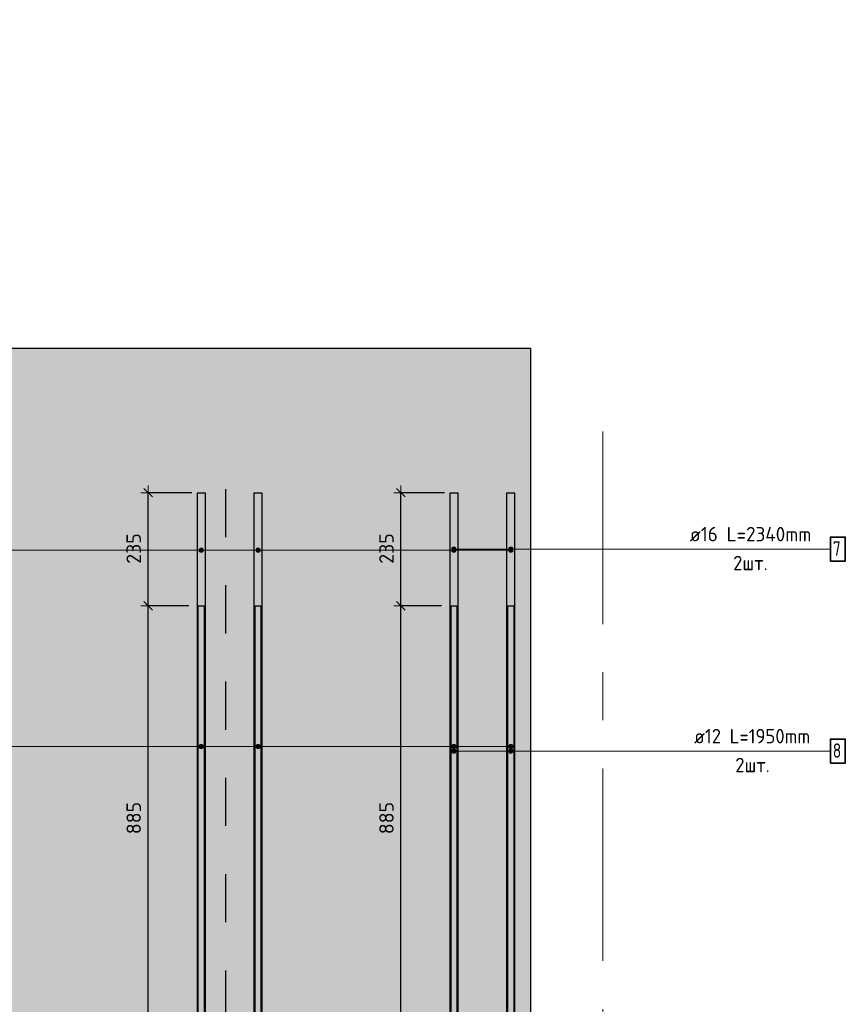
# Model space of a CAD drawing. Header units: metres. Extents: x -38 to 97, y -15 to 21.
# Tile 56 of 229: x 83.24 to 84.96, y -5.61 to -3.57. Entities that reach past the tile are written whole.
import ezdxf

# ---------------------------------------------------------------- set-up
doc = ezdxf.new("R2010")
doc.units = ezdxf.units.M
doc.header["$PDMODE"] = 65
for name, pattern in [('______11', [0.5, 0.4, -0.05, 0, -0.05]), ('______2', [0.0405, 0.03, -0.0105]), ('______5', [1.1, 0.8, -0.1, 0.1, -0.1])]:
    doc.linetypes.add(name, pattern=pattern)
for name, color, linetype, lineweight in [('XR$4$Арм.стержн.горизонт. 1', 180, 'Continuous', 35), ('XR$4$Арм.стержн.горизонт. 2', 202, 'Continuous', 35), ('XR$4$Осевая линия (1)', 7, '______5', 13), ('XR$4$Перекрытие (1)', 7, 'Continuous', 35), ('XR$4$Размерная линия (1)', 7, 'Continuous', 13), ('XR$4$Текст_ общее_1', 7, 'Continuous', 13), ('XR$6$Арм.стержн.горизонт. 1', 180, 'Continuous', 35), ('XR$6$Арм.стержн.горизонт. 2', 202, 'Continuous', 35), ('XR$6$ВК__отв в полу 1-2 эт', 220, 'Continuous', 25), ('XR$6$Перекрытие (1)', 7, 'Continuous', 35), ('XR$6$Размерная линия (1)', 7, 'Continuous', 13), ('XR$6$Текст_ общее_1', 7, 'Continuous', 13)]:
    doc.layers.add(name, color=color, linetype=linetype, lineweight=lineweight)
doc.styles.add('ISOCPEUR', font='txt')
doc.dimstyles.new('DIMSTYLE_24', dxfattribs={"dimtxt": 0.03, "dimasz": 0.03, "dimexe": 0, "dimexo": 0, "dimgap": 0.015, "dimtad": 2, "dimdec": 0, "dimlfac": 1000, "dimrnd": 5, "dimzin": 12, "dimdsep": 46, "dimtxsty": 'ISOCPEUR', "dimblk1": 'ALL_ML_STRICH', "dimblk2": 'ALL_ML_STRICH', "dimsah": 1, "dimcen": 0, "dimclrd": 7, "dimclre": 256, "dimclrt": 7, "dimadec": 0, "dimazin": 0, "dimtfac": 1, "dimtdec": 0, "dimtix": 1, "dimtmove": 2, "dimatfit": 3, "dimfxl": 0, "dimtzin": 0, "dimlwd": 0, "dimlwe": -3, "dimarcsym": 0})

# ---------------------------------------------------------------- blocks, each defined once
blk = doc.blocks.new('ALL_ML_STRICH')
at = {"color": 0, "linetype": 'ByBlock', "lineweight": -2}
for p, q in [((-1, 0), (0.5, 0)), ((-0.3, -0.3), (0.3, 0.3)), ((0, -0.5), (0, 0.5))]:
    blk.add_line(p, q, dxfattribs=at)
blk = doc.blocks.new('*D406')
at = {"layer": 'DEFPOINTS', "color": 7, "linetype": 'Continuous', "lineweight": 13, "transparency": 33554687}
for p in [(84.1406, -4.7849), (83.9397, -5.6699), (84.0364, -5.6699)]:
    blk.add_point(p, dxfattribs=at)
at = {"layer": 'XR$4$Размерная линия (1)', "color": 9, "linetype": 'Continuous', "lineweight": -2, "true_color": 0xc7c7c7, "transparency": 33554687}
for p, q in [((84.1206, -4.7849), (84.0364, -4.7849)), ((83.9597, -5.6699), (84.0364, -5.6699))]:
    blk.add_line(p, q, dxfattribs=at)
at = {"layer": 'XR$4$Размерная линия (1)', "color": 7, "linetype": 'Continuous', "lineweight": -2, "transparency": 33554687}
blk.add_line((84.0364, -5.6699), (84.0364, -4.7849), dxfattribs=at)
at = {"layer": 'XR$4$Размерная линия (1)', "color": 7, "linetype": 'Continuous', "lineweight": 13, "transparency": 33554687, "xscale": 0.03, "yscale": 0.03, "zscale": 0.03}
for p, rotation in [((84.0364, -4.7849), 90), ((84.0364, -5.6699), 270)]:
    blk.add_blockref('ALL_ML_STRICH', p, dxfattribs=dict(at, rotation=rotation))
at = {"layer": 'XR$4$Размерная линия (1)', "color": 7, "linetype": 'Continuous', "lineweight": 13, "transparency": 33554687, "insert": (84.0064, -5.2259), "char_height": 0.03, "width": 0.09, "attachment_point": 5, "rotation": 90, "style": 'ISOCPEUR'}
blk.add_mtext('\\A1;{885}', dxfattribs=at)
blk = doc.blocks.new('*D407')
at = {"layer": 'DEFPOINTS', "color": 7, "linetype": 'Continuous', "lineweight": 13, "transparency": 33554687}
for p in [(84.1471, -4.5499), (84.0364, -4.7849), (84.1406, -4.7849)]:
    blk.add_point(p, dxfattribs=at)
at = {"layer": 'XR$4$Размерная линия (1)', "color": 9, "linetype": 'Continuous', "lineweight": -2, "true_color": 0xc7c7c7, "transparency": 33554687}
for p, q in [((84.1271, -4.5499), (84.0364, -4.5499)), ((84.1206, -4.7849), (84.0364, -4.7849))]:
    blk.add_line(p, q, dxfattribs=at)
at = {"layer": 'XR$4$Размерная линия (1)', "color": 7, "linetype": 'Continuous', "lineweight": -2, "transparency": 33554687}
blk.add_line((84.0364, -4.7849), (84.0364, -4.5499), dxfattribs=at)
at = {"layer": 'XR$4$Размерная линия (1)', "color": 7, "linetype": 'Continuous', "lineweight": 13, "transparency": 33554687, "xscale": 0.03, "yscale": 0.03, "zscale": 0.03}
for p, rotation in [((84.0364, -4.5499), 90), ((84.0364, -4.7849), 270)]:
    blk.add_blockref('ALL_ML_STRICH', p, dxfattribs=dict(at, rotation=rotation))
at = {"layer": 'XR$4$Размерная линия (1)', "color": 7, "linetype": 'Continuous', "lineweight": 13, "transparency": 33554687, "insert": (84.0064, -4.6659), "char_height": 0.03, "width": 0.09, "attachment_point": 5, "rotation": 90, "style": 'ISOCPEUR'}
blk.add_mtext('\\A1;{235}', dxfattribs=at)
blk = doc.blocks.new('*D411')
at = {"layer": 'DEFPOINTS', "color": 7, "linetype": 'Continuous', "lineweight": 13, "transparency": 33554687}
for p in [(83.6156, -4.7849), (83.4147, -5.6699), (83.5114, -5.6699)]:
    blk.add_point(p, dxfattribs=at)
at = {"layer": 'XR$4$Размерная линия (1)', "color": 9, "linetype": 'Continuous', "lineweight": -2, "true_color": 0xc7c7c7, "transparency": 33554687}
for p, q in [((83.5956, -4.7849), (83.5114, -4.7849)), ((83.4347, -5.6699), (83.5114, -5.6699))]:
    blk.add_line(p, q, dxfattribs=at)
at = {"layer": 'XR$4$Размерная линия (1)', "color": 7, "linetype": 'Continuous', "lineweight": -2, "transparency": 33554687}
blk.add_line((83.5114, -5.6699), (83.5114, -4.7849), dxfattribs=at)
at = {"layer": 'XR$4$Размерная линия (1)', "color": 7, "linetype": 'Continuous', "lineweight": 13, "transparency": 33554687, "xscale": 0.03, "yscale": 0.03, "zscale": 0.03}
for p, rotation in [((83.5114, -4.7849), 90), ((83.5114, -5.6699), 270)]:
    blk.add_blockref('ALL_ML_STRICH', p, dxfattribs=dict(at, rotation=rotation))
at = {"layer": 'XR$4$Размерная линия (1)', "color": 7, "linetype": 'Continuous', "lineweight": 13, "transparency": 33554687, "insert": (83.4814, -5.2259), "char_height": 0.03, "width": 0.09, "attachment_point": 5, "rotation": 90, "style": 'ISOCPEUR'}
blk.add_mtext('\\A1;{885}', dxfattribs=at)
blk = doc.blocks.new('*D412')
at = {"layer": 'DEFPOINTS', "color": 7, "linetype": 'Continuous', "lineweight": 13, "transparency": 33554687}
for p in [(83.6221, -4.5499), (83.5114, -4.7849), (83.6156, -4.7849)]:
    blk.add_point(p, dxfattribs=at)
at = {"layer": 'XR$4$Размерная линия (1)', "color": 9, "linetype": 'Continuous', "lineweight": -2, "true_color": 0xc7c7c7, "transparency": 33554687}
for p, q in [((83.6021, -4.5499), (83.5114, -4.5499)), ((83.5956, -4.7849), (83.5114, -4.7849))]:
    blk.add_line(p, q, dxfattribs=at)
at = {"layer": 'XR$4$Размерная линия (1)', "color": 7, "linetype": 'Continuous', "lineweight": -2, "transparency": 33554687}
blk.add_line((83.5114, -4.7849), (83.5114, -4.5499), dxfattribs=at)
at = {"layer": 'XR$4$Размерная линия (1)', "color": 7, "linetype": 'Continuous', "lineweight": 13, "transparency": 33554687, "xscale": 0.03, "yscale": 0.03, "zscale": 0.03}
for p, rotation in [((83.5114, -4.5499), 90), ((83.5114, -4.7849), 270)]:
    blk.add_blockref('ALL_ML_STRICH', p, dxfattribs=dict(at, rotation=rotation))
at = {"layer": 'XR$4$Размерная линия (1)', "color": 7, "linetype": 'Continuous', "lineweight": 13, "transparency": 33554687, "insert": (83.4814, -4.6659), "char_height": 0.03, "width": 0.09, "attachment_point": 5, "rotation": 90, "style": 'ISOCPEUR'}
blk.add_mtext('\\A1;{235}', dxfattribs=at)
blk = doc.blocks.new('*D737')
at = {"layer": 'DEFPOINTS', "color": 7, "linetype": 'Continuous', "lineweight": 13, "transparency": 33554687}
for p in [(84.1406, -4.7849), (83.9397, -5.6699), (84.0364, -5.6699)]:
    blk.add_point(p, dxfattribs=at)
at = {"layer": 'XR$6$Размерная линия (1)', "color": 9, "linetype": 'Continuous', "lineweight": -2, "true_color": 0xc7c7c7, "transparency": 33554687}
for p, q in [((84.1206, -4.7849), (84.0364, -4.7849)), ((83.9597, -5.6699), (84.0364, -5.6699))]:
    blk.add_line(p, q, dxfattribs=at)
at = {"layer": 'XR$6$Размерная линия (1)', "color": 7, "linetype": 'Continuous', "lineweight": -2, "transparency": 33554687}
blk.add_line((84.0364, -5.6699), (84.0364, -4.7849), dxfattribs=at)
at = {"layer": 'XR$6$Размерная линия (1)', "color": 7, "linetype": 'Continuous', "lineweight": 13, "transparency": 33554687, "xscale": 0.03, "yscale": 0.03, "zscale": 0.03}
for p, rotation in [((84.0364, -4.7849), 90), ((84.0364, -5.6699), 270)]:
    blk.add_blockref('ALL_ML_STRICH', p, dxfattribs=dict(at, rotation=rotation))
at = {"layer": 'XR$6$Размерная линия (1)', "color": 7, "linetype": 'Continuous', "lineweight": 13, "transparency": 33554687, "insert": (84.0064, -5.2259), "char_height": 0.03, "width": 0.09, "attachment_point": 5, "rotation": 90, "style": 'ISOCPEUR'}
blk.add_mtext('\\A1;{885}', dxfattribs=at)
blk = doc.blocks.new('*D738')
at = {"layer": 'DEFPOINTS', "color": 7, "linetype": 'Continuous', "lineweight": 13, "transparency": 33554687}
for p in [(84.1471, -4.5499), (84.0364, -4.7849), (84.1406, -4.7849)]:
    blk.add_point(p, dxfattribs=at)
at = {"layer": 'XR$6$Размерная линия (1)', "color": 9, "linetype": 'Continuous', "lineweight": -2, "true_color": 0xc7c7c7, "transparency": 33554687}
for p, q in [((84.1271, -4.5499), (84.0364, -4.5499)), ((84.1206, -4.7849), (84.0364, -4.7849))]:
    blk.add_line(p, q, dxfattribs=at)
at = {"layer": 'XR$6$Размерная линия (1)', "color": 7, "linetype": 'Continuous', "lineweight": -2, "transparency": 33554687}
blk.add_line((84.0364, -4.7849), (84.0364, -4.5499), dxfattribs=at)
at = {"layer": 'XR$6$Размерная линия (1)', "color": 7, "linetype": 'Continuous', "lineweight": 13, "transparency": 33554687, "xscale": 0.03, "yscale": 0.03, "zscale": 0.03}
for p, rotation in [((84.0364, -4.5499), 90), ((84.0364, -4.7849), 270)]:
    blk.add_blockref('ALL_ML_STRICH', p, dxfattribs=dict(at, rotation=rotation))
at = {"layer": 'XR$6$Размерная линия (1)', "color": 7, "linetype": 'Continuous', "lineweight": 13, "transparency": 33554687, "insert": (84.0064, -4.6659), "char_height": 0.03, "width": 0.09, "attachment_point": 5, "rotation": 90, "style": 'ISOCPEUR'}
blk.add_mtext('\\A1;{235}', dxfattribs=at)
blk = doc.blocks.new('*D742')
at = {"layer": 'DEFPOINTS', "color": 7, "linetype": 'Continuous', "lineweight": 13, "transparency": 33554687}
for p in [(83.6156, -4.7849), (83.4147, -5.6699), (83.5114, -5.6699)]:
    blk.add_point(p, dxfattribs=at)
at = {"layer": 'XR$6$Размерная линия (1)', "color": 9, "linetype": 'Continuous', "lineweight": -2, "true_color": 0xc7c7c7, "transparency": 33554687}
for p, q in [((83.5956, -4.7849), (83.5114, -4.7849)), ((83.4347, -5.6699), (83.5114, -5.6699))]:
    blk.add_line(p, q, dxfattribs=at)
at = {"layer": 'XR$6$Размерная линия (1)', "color": 7, "linetype": 'Continuous', "lineweight": -2, "transparency": 33554687}
blk.add_line((83.5114, -5.6699), (83.5114, -4.7849), dxfattribs=at)
at = {"layer": 'XR$6$Размерная линия (1)', "color": 7, "linetype": 'Continuous', "lineweight": 13, "transparency": 33554687, "xscale": 0.03, "yscale": 0.03, "zscale": 0.03}
for p, rotation in [((83.5114, -4.7849), 90), ((83.5114, -5.6699), 270)]:
    blk.add_blockref('ALL_ML_STRICH', p, dxfattribs=dict(at, rotation=rotation))
at = {"layer": 'XR$6$Размерная линия (1)', "color": 7, "linetype": 'Continuous', "lineweight": 13, "transparency": 33554687, "insert": (83.4814, -5.2259), "char_height": 0.03, "width": 0.09, "attachment_point": 5, "rotation": 90, "style": 'ISOCPEUR'}
blk.add_mtext('\\A1;{885}', dxfattribs=at)
blk = doc.blocks.new('*D743')
at = {"layer": 'DEFPOINTS', "color": 7, "linetype": 'Continuous', "lineweight": 13, "transparency": 33554687}
for p in [(83.6221, -4.5499), (83.5114, -4.7849), (83.6156, -4.7849)]:
    blk.add_point(p, dxfattribs=at)
at = {"layer": 'XR$6$Размерная линия (1)', "color": 9, "linetype": 'Continuous', "lineweight": -2, "true_color": 0xc7c7c7, "transparency": 33554687}
for p, q in [((83.6021, -4.5499), (83.5114, -4.5499)), ((83.5956, -4.7849), (83.5114, -4.7849))]:
    blk.add_line(p, q, dxfattribs=at)
at = {"layer": 'XR$6$Размерная линия (1)', "color": 7, "linetype": 'Continuous', "lineweight": -2, "transparency": 33554687}
blk.add_line((83.5114, -4.7849), (83.5114, -4.5499), dxfattribs=at)
at = {"layer": 'XR$6$Размерная линия (1)', "color": 7, "linetype": 'Continuous', "lineweight": 13, "transparency": 33554687, "xscale": 0.03, "yscale": 0.03, "zscale": 0.03}
for p, rotation in [((83.5114, -4.5499), 90), ((83.5114, -4.7849), 270)]:
    blk.add_blockref('ALL_ML_STRICH', p, dxfattribs=dict(at, rotation=rotation))
at = {"layer": 'XR$6$Размерная линия (1)', "color": 7, "linetype": 'Continuous', "lineweight": 13, "transparency": 33554687, "insert": (83.4814, -4.6659), "char_height": 0.03, "width": 0.09, "attachment_point": 5, "rotation": 90, "style": 'ISOCPEUR'}
blk.add_mtext('\\A1;{235}', dxfattribs=at)
blk = doc.blocks.new('СЛОЖНЫЙ_ОБЪЕКТ_98')
at = {"linetype": 'Continuous', "lineweight": 25, "true_color": 0x000000, "transparency": 33554687}
for points in [[(83.6843, -4.4488), (83.6842, -4.448), (83.6839, -4.4473), (83.6836, -4.4466), (83.6832, -4.446), (83.6827, -4.4454), (83.6821, -4.4449), (83.6814, -4.4445), (83.6807, -4.4441), (83.68, -4.4439), (83.6793, -4.4437), (83.6785, -4.4437), (83.6652, -4.4437), (83.6644, -4.4437), (83.6636, -4.4439), (83.6629, -4.4441), (83.6622, -4.4445), (83.6616, -4.4449), (83.661, -4.4454), (83.6605, -4.446), (83.6601, -4.4466), (83.6597, -4.4473), (83.6595, -4.448), (83.6593, -4.4488), (83.6593, -4.4496), (83.6593, -4.5471), (83.6844, -4.5471), (83.6844, -4.4496)], [(83.6843, -6.9992), (83.6844, -6.9985), (83.6844, -6.901), (83.6593, -6.901), (83.6593, -6.9985), (83.6593, -6.9992), (83.6595, -7), (83.6597, -7.0007), (83.6601, -7.0014), (83.6605, -7.002), (83.661, -7.0026), (83.6616, -7.0031), (83.6622, -7.0035), (83.6629, -7.0039), (83.6636, -7.0041), (83.6644, -7.0043), (83.6652, -7.0043), (83.6785, -7.0043), (83.6793, -7.0043), (83.68, -7.0041), (83.6807, -7.0039), (83.6814, -7.0035), (83.6821, -7.0031), (83.6827, -7.0026), (83.6832, -7.002), (83.6836, -7.0014), (83.6839, -7.0007), (83.6842, -7)]]:
    blk.add_hatch(color=18, dxfattribs=at).paths.add_polyline_path(points)
at = {"color": 7, "linetype": '______2', "lineweight": 25, "transparency": 33554687}
blk.add_line((83.6718, -4.5424), (83.6718, -6.901), dxfattribs=at)
at = {"layer": 'XR$6$ВК__отв в полу 1-2 эт', "color": 7, "linetype": 'Continuous', "lineweight": 13, "transparency": 33554687}
for p, q in [((83.6718, -7.001), (83.6718, -7.131)), ((83.6718, -7.131), (83.8118, -7.131))]:
    blk.add_line(p, q, dxfattribs=at)
at = {"color": 7, "linetype": 'Continuous', "lineweight": 13, "transparency": 33554687, "insert": (83.758, -7.0509), "char_height": 0.06, "width": 0.065333, "attachment_point": 5, "style": 'ISOCPEUR'}
blk.add_mtext('\\A1;{\\fISOCPEUR|i0|b0;\\H0.060000;\\W1.000000;\\C7;д}\\P', dxfattribs=at)

msp = doc.modelspace()

# ---------------------------------------------------------------- hatches: boundary and pattern name
at = {"linetype": 'Continuous', "lineweight": 13, "true_color": 0xf1f1f1, "transparency": 33554687}
msp.add_hatch(color=7, dxfattribs=at).paths.add_polyline_path([(84.3056, -4.2499), (80.9556, -4.2499), (80.9556, -5.8499), (84.3056, -5.8499)])
at = {"layer": 'XR$4$Арм.стержн.горизонт. 1', "linetype": 'Continuous', "lineweight": 13, "transparency": 33554687}
for points in [[(83.6178, -4.6717), (83.6178, -4.6672), (83.6171, -4.6695)], [(83.6178, -4.6672), (83.6194, -4.6734), (83.6194, -4.6656)], [(83.6178, -4.6672), (83.6178, -4.6717), (83.6194, -4.6734)], [(83.6194, -4.6656), (83.6216, -4.674), (83.6216, -4.665)], [(83.6194, -4.6656), (83.6194, -4.6734), (83.6216, -4.674)], [(83.6216, -4.665), (83.6216, -4.674), (83.6239, -4.6734)], [(83.6216, -4.665), (83.6239, -4.6734), (83.6239, -4.6656)], [(83.6239, -4.6656), (83.6239, -4.6734), (83.6255, -4.6717)], [(83.6239, -4.6656), (83.6255, -4.6717), (83.6255, -4.6672)], [(83.6255, -4.6672), (83.6255, -4.6717), (83.6261, -4.6695)], [(83.7358, -4.6717), (83.7358, -4.6672), (83.7351, -4.6695)], [(83.7358, -4.6672), (83.7374, -4.6734), (83.7374, -4.6656)], [(83.7358, -4.6672), (83.7358, -4.6717), (83.7374, -4.6734)], [(83.7374, -4.6656), (83.7396, -4.674), (83.7396, -4.665)], [(83.7374, -4.6656), (83.7374, -4.6734), (83.7396, -4.674)], [(83.7396, -4.665), (83.7396, -4.674), (83.7419, -4.6734)], [(83.7396, -4.665), (83.7419, -4.6734), (83.7419, -4.6656)], [(83.7419, -4.6656), (83.7419, -4.6734), (83.7435, -4.6717)], [(83.7419, -4.6656), (83.7435, -4.6717), (83.7435, -4.6672)], [(83.7435, -4.6672), (83.7435, -4.6717), (83.7441, -4.6695)], [(84.1428, -4.6717), (84.1428, -4.6672), (84.1421, -4.6695)], [(84.1428, -4.6672), (84.1444, -4.6734), (84.1444, -4.6656)], [(84.1428, -4.6672), (84.1428, -4.6717), (84.1444, -4.6734)], [(84.1444, -4.6656), (84.1466, -4.674), (84.1466, -4.665)], [(84.1444, -4.6656), (84.1444, -4.6734), (84.1466, -4.674)], [(84.1466, -4.665), (84.1466, -4.674), (84.1489, -4.6734)], [(84.1466, -4.665), (84.1489, -4.6734), (84.1489, -4.6656)], [(84.1489, -4.6656), (84.1489, -4.6734), (84.1505, -4.6717)], [(84.1489, -4.6656), (84.1505, -4.6717), (84.1505, -4.6672)], [(84.1505, -4.6672), (84.1505, -4.6717), (84.1511, -4.6695)], [(84.2608, -4.6717), (84.2608, -4.6672), (84.2601, -4.6695)], [(84.2608, -4.6672), (84.2624, -4.6734), (84.2624, -4.6656)], [(84.2608, -4.6672), (84.2608, -4.6717), (84.2624, -4.6734)], [(84.2624, -4.6656), (84.2646, -4.674), (84.2646, -4.665)], [(84.2624, -4.6656), (84.2624, -4.6734), (84.2646, -4.674)], [(84.2646, -4.665), (84.2646, -4.674), (84.2669, -4.6734)], [(84.2646, -4.665), (84.2669, -4.6734), (84.2669, -4.6656)], [(84.2669, -4.6656), (84.2669, -4.6734), (84.2685, -4.6717)], [(84.2669, -4.6656), (84.2685, -4.6717), (84.2685, -4.6672)], [(84.2685, -4.6672), (84.2685, -4.6717), (84.2691, -4.6695)]]:
    msp.add_hatch(color=7, dxfattribs=at).paths.add_polyline_path(points)
at = {"layer": 'XR$4$Арм.стержн.горизонт. 2', "linetype": 'Continuous', "lineweight": 13, "transparency": 33554687}
for points in [[(83.6194, -5.0734), (83.6216, -5.0818), (83.6216, -5.0728)], [(83.6216, -5.0728), (83.6216, -5.0818), (83.6239, -5.0812)], [(83.6216, -5.0728), (83.6239, -5.0812), (83.6239, -5.0734)], [(83.7374, -5.0734), (83.7396, -5.0818), (83.7396, -5.0728)], [(83.7396, -5.0728), (83.7396, -5.0818), (83.7419, -5.0812)], [(83.7396, -5.0728), (83.7419, -5.0812), (83.7419, -5.0734)], [(84.1444, -5.0734), (84.1466, -5.0818), (84.1466, -5.0728)], [(84.1466, -5.0728), (84.1466, -5.0818), (84.1489, -5.0812)], [(84.1466, -5.0728), (84.1489, -5.0812), (84.1489, -5.0734)], [(84.2624, -5.0734), (84.2646, -5.0818), (84.2646, -5.0728)], [(84.2646, -5.0728), (84.2646, -5.0818), (84.2669, -5.0812)], [(84.2646, -5.0728), (84.2669, -5.0812), (84.2669, -5.0734)], [(83.6178, -5.0796), (83.6178, -5.0751), (83.6171, -5.0773)], [(83.6178, -5.0751), (83.6194, -5.0812), (83.6194, -5.0734)], [(83.6178, -5.0751), (83.6178, -5.0796), (83.6194, -5.0812)], [(83.6194, -5.0734), (83.6194, -5.0812), (83.6216, -5.0818)], [(83.6239, -5.0734), (83.6239, -5.0812), (83.6255, -5.0796)], [(83.6239, -5.0734), (83.6255, -5.0796), (83.6255, -5.0751)], [(83.6255, -5.0751), (83.6255, -5.0796), (83.6261, -5.0773)], [(83.7358, -5.0796), (83.7358, -5.0751), (83.7351, -5.0773)], [(83.7358, -5.0751), (83.7374, -5.0812), (83.7374, -5.0734)], [(83.7358, -5.0751), (83.7358, -5.0796), (83.7374, -5.0812)], [(83.7374, -5.0734), (83.7374, -5.0812), (83.7396, -5.0818)], [(83.7419, -5.0734), (83.7419, -5.0812), (83.7435, -5.0796)], [(83.7419, -5.0734), (83.7435, -5.0796), (83.7435, -5.0751)], [(83.7435, -5.0751), (83.7435, -5.0796), (83.7441, -5.0773)], [(84.1428, -5.0796), (84.1428, -5.0751), (84.1421, -5.0773)], [(84.1428, -5.0751), (84.1444, -5.0812), (84.1444, -5.0734)], [(84.1428, -5.0751), (84.1428, -5.0796), (84.1444, -5.0812)], [(84.1444, -5.0734), (84.1444, -5.0812), (84.1466, -5.0818)], [(84.1489, -5.0734), (84.1489, -5.0812), (84.1505, -5.0796)], [(84.1489, -5.0734), (84.1505, -5.0796), (84.1505, -5.0751)], [(84.1505, -5.0751), (84.1505, -5.0796), (84.1511, -5.0773)], [(84.2608, -5.0796), (84.2608, -5.0751), (84.2601, -5.0773)], [(84.2608, -5.0751), (84.2624, -5.0812), (84.2624, -5.0734)], [(84.2608, -5.0751), (84.2608, -5.0796), (84.2624, -5.0812)], [(84.2624, -5.0734), (84.2624, -5.0812), (84.2646, -5.0818)], [(84.2669, -5.0734), (84.2669, -5.0812), (84.2685, -5.0796)], [(84.2669, -5.0734), (84.2685, -5.0796), (84.2685, -5.0751)], [(84.2685, -5.0751), (84.2685, -5.0796), (84.2691, -5.0773)]]:
    msp.add_hatch(color=7, dxfattribs=at).paths.add_polyline_path(points)
at = {"layer": 'XR$6$Арм.стержн.горизонт. 1', "linetype": 'Continuous', "lineweight": 13, "transparency": 33554687}
for points in [[(84.1444, -4.671), (84.1444, -4.6632), (84.1428, -4.6649)], [(84.1466, -4.6716), (84.1466, -4.6626), (84.1444, -4.6632)], [(84.1466, -4.6716), (84.1444, -4.6632), (84.1444, -4.671)], [(84.1489, -4.671), (84.1489, -4.6632), (84.1466, -4.6626)], [(84.1489, -4.671), (84.1466, -4.6626), (84.1466, -4.6716)], [(84.1505, -4.6694), (84.1505, -4.6649), (84.1489, -4.6632)], [(84.1505, -4.6694), (84.1489, -4.6632), (84.1489, -4.671)], [(84.2624, -4.671), (84.2624, -4.6632), (84.2608, -4.6649)], [(84.2646, -4.6716), (84.2646, -4.6626), (84.2624, -4.6632)], [(84.2646, -4.6716), (84.2624, -4.6632), (84.2624, -4.671)], [(84.2669, -4.671), (84.2669, -4.6632), (84.2646, -4.6626)], [(84.2669, -4.671), (84.2646, -4.6626), (84.2646, -4.6716)], [(84.2685, -4.6694), (84.2685, -4.6649), (84.2669, -4.6632)], [(84.2685, -4.6694), (84.2669, -4.6632), (84.2669, -4.671)], [(84.1428, -4.6694), (84.1428, -4.6649), (84.1421, -4.6671)], [(84.1444, -4.671), (84.1428, -4.6649), (84.1428, -4.6694)], [(84.1505, -4.6649), (84.1505, -4.6694), (84.1511, -4.6671)], [(84.2608, -4.6694), (84.2608, -4.6649), (84.2601, -4.6671)], [(84.2624, -4.671), (84.2608, -4.6649), (84.2608, -4.6694)], [(84.2685, -4.6649), (84.2685, -4.6694), (84.2691, -4.6671)]]:
    msp.add_hatch(color=7, dxfattribs=at).paths.add_polyline_path(points)
at = {"layer": 'XR$6$Арм.стержн.горизонт. 2', "linetype": 'Continuous', "lineweight": 13, "transparency": 33554687}
for points in [[(84.1428, -5.089), (84.1428, -5.0845), (84.1421, -5.0868)], [(84.1444, -5.0906), (84.1444, -5.0829), (84.1428, -5.0845)], [(84.1444, -5.0906), (84.1428, -5.0845), (84.1428, -5.089)], [(84.1466, -5.0913), (84.1466, -5.0823), (84.1444, -5.0829)], [(84.1466, -5.0913), (84.1444, -5.0829), (84.1444, -5.0906)], [(84.1489, -5.0906), (84.1489, -5.0829), (84.1466, -5.0823)], [(84.1489, -5.0906), (84.1466, -5.0823), (84.1466, -5.0913)], [(84.1505, -5.089), (84.1505, -5.0845), (84.1489, -5.0829)], [(84.1505, -5.089), (84.1489, -5.0829), (84.1489, -5.0906)], [(84.1505, -5.0845), (84.1505, -5.089), (84.1511, -5.0868)], [(84.2608, -5.089), (84.2608, -5.0845), (84.2601, -5.0868)], [(84.2624, -5.0906), (84.2624, -5.0829), (84.2608, -5.0845)], [(84.2624, -5.0906), (84.2608, -5.0845), (84.2608, -5.089)], [(84.2646, -5.0913), (84.2646, -5.0823), (84.2624, -5.0829)], [(84.2646, -5.0913), (84.2624, -5.0829), (84.2624, -5.0906)], [(84.2669, -5.0906), (84.2669, -5.0829), (84.2646, -5.0823)], [(84.2669, -5.0906), (84.2646, -5.0823), (84.2646, -5.0913)], [(84.2685, -5.089), (84.2685, -5.0845), (84.2669, -5.0829)], [(84.2685, -5.089), (84.2669, -5.0829), (84.2669, -5.0906)], [(84.2685, -5.0845), (84.2685, -5.089), (84.2691, -5.0868)]]:
    msp.add_hatch(color=7, dxfattribs=at).paths.add_polyline_path(points)

# ---------------------------------------------------------------- linework, layer by layer
at = {"layer": 'XR$4$Арм.стержн.горизонт. 1', "color": 7, "linetype": 'Continuous', "lineweight": 13, "transparency": 33554687}
for p, q in [((80.6389, -4.6695), (83.6216, -4.6695)), ((80.6389, -4.6695), (84.2646, -4.6695)), ((80.6389, -4.6695), (83.7396, -4.6695)), ((80.6389, -4.6695), (84.1466, -4.6695)), ((83.6171, -4.6695), (83.6171, -4.6695)), ((83.6216, -4.665), (83.6216, -4.665)), ((83.6216, -4.674), (83.6216, -4.674)), ((83.6261, -4.6695), (83.6261, -4.6695)), ((83.7351, -4.6695), (83.7351, -4.6695)), ((83.7396, -4.665), (83.7396, -4.665)), ((83.7396, -4.674), (83.7396, -4.674)), ((83.7441, -4.6695), (83.7441, -4.6695)), ((84.1421, -4.6695), (84.1421, -4.6695)), ((84.1466, -4.665), (84.1466, -4.665)), ((84.1466, -4.674), (84.1466, -4.674)), ((84.1511, -4.6695), (84.1511, -4.6695)), ((84.2601, -4.6695), (84.2601, -4.6695)), ((84.2646, -4.665), (84.2646, -4.665)), ((84.2646, -4.674), (84.2646, -4.674)), ((84.2691, -4.6695), (84.2691, -4.6695))]:
    msp.add_line(p, q, dxfattribs=at)
at = {"layer": 'XR$4$Арм.стержн.горизонт. 1', "color": 7, "linetype": 'Continuous', "lineweight": 25, "transparency": 33554687}
for points in [[(83.6136, -6.8899), (83.6136, -4.5499), (83.6296, -4.5499), (83.6296, -6.8899), (83.6136, -6.8899)], [(83.7316, -6.8899), (83.7316, -4.5499), (83.7476, -4.5499), (83.7476, -6.8899), (83.7316, -6.8899)], [(84.1386, -6.8899), (84.1386, -4.5499), (84.1546, -4.5499), (84.1546, -6.8899), (84.1386, -6.8899)], [(84.2566, -6.8899), (84.2566, -4.5499), (84.2726, -4.5499), (84.2726, -6.8899), (84.2566, -6.8899)]]:
    msp.add_lwpolyline(points, dxfattribs=at)
at = {"layer": 'XR$4$Арм.стержн.горизонт. 1', "color": 7, "linetype": 'Continuous', "lineweight": 13, "transparency": 33554687}
for centre in [(83.6216, -4.6695), (83.7396, -4.6695), (84.1466, -4.6695), (84.2646, -4.6695)]:
    msp.add_circle(centre, 0.0045, dxfattribs=at)
at = {"layer": 'XR$4$Арм.стержн.горизонт. 2', "color": 7, "linetype": 'Continuous', "lineweight": 13, "transparency": 33554687}
for p, q in [((83.6216, -5.0728), (83.6216, -5.0728)), ((83.7396, -5.0728), (83.7396, -5.0728)), ((84.1466, -5.0728), (84.1466, -5.0728)), ((84.2646, -5.0728), (84.2646, -5.0728)), ((80.6354, -5.0773), (84.1466, -5.0773)), ((80.6354, -5.0773), (83.6216, -5.0773)), ((80.6354, -5.0773), (84.2646, -5.0773)), ((80.6354, -5.0773), (83.7396, -5.0773)), ((83.6171, -5.0773), (83.6171, -5.0773)), ((83.6216, -5.0818), (83.6216, -5.0818)), ((83.6261, -5.0773), (83.6261, -5.0773)), ((83.7351, -5.0773), (83.7351, -5.0773)), ((83.7396, -5.0818), (83.7396, -5.0818)), ((83.7441, -5.0773), (83.7441, -5.0773)), ((84.1421, -5.0773), (84.1421, -5.0773)), ((84.1466, -5.0818), (84.1466, -5.0818)), ((84.1511, -5.0773), (84.1511, -5.0773)), ((84.2601, -5.0773), (84.2601, -5.0773)), ((84.2646, -5.0818), (84.2646, -5.0818)), ((84.2691, -5.0773), (84.2691, -5.0773))]:
    msp.add_line(p, q, dxfattribs=at)
at = {"layer": 'XR$4$Арм.стержн.горизонт. 2', "color": 34, "linetype": 'Continuous', "lineweight": 25, "transparency": 33554687}
for points in [[(83.6276, -4.7849), (83.6276, -6.7349), (83.6156, -6.7349), (83.6156, -4.7849), (83.6276, -4.7849)], [(83.7456, -4.7849), (83.7456, -6.7349), (83.7336, -6.7349), (83.7336, -4.7849), (83.7456, -4.7849)], [(84.1526, -4.7849), (84.1526, -6.7349), (84.1406, -6.7349), (84.1406, -4.7849), (84.1526, -4.7849)], [(84.2706, -4.7849), (84.2706, -6.7349), (84.2586, -6.7349), (84.2586, -4.7849), (84.2706, -4.7849)]]:
    msp.add_lwpolyline(points, dxfattribs=at)
at = {"layer": 'XR$4$Арм.стержн.горизонт. 2', "color": 7, "linetype": 'Continuous', "lineweight": 13, "transparency": 33554687}
for centre in [(83.6216, -5.0773), (83.7396, -5.0773), (84.1466, -5.0773), (84.2646, -5.0773)]:
    msp.add_circle(centre, 0.0045, dxfattribs=at)
at = {"layer": 'XR$4$Осевая линия (1)', "color": 253, "linetype": '______11', "lineweight": 13, "true_color": 0xa0a0a0, "transparency": 33554687}
msp.add_line((84.4555, -4.4229), (84.4555, -7.6593), dxfattribs=at)
at = {"layer": 'XR$4$Перекрытие (1)', "color": 7, "linetype": 'Continuous', "lineweight": 25, "transparency": 33554687}
for p, q in [((80.9556, -4.2499), (84.3056, -4.2499)), ((84.3056, -4.2499), (84.3056, -5.6699))]:
    msp.add_line(p, q, dxfattribs=at)
at = {"layer": 'XR$6$Арм.стержн.горизонт. 1', "color": 7, "linetype": 'Continuous', "lineweight": 13, "transparency": 33554687}
for p, q in [((84.1466, -4.6626), (84.1466, -4.6626)), ((84.2646, -4.6626), (84.2646, -4.6626)), ((84.1421, -4.6671), (84.1421, -4.6671)), ((84.3243, -4.6671), (84.1466, -4.6671)), ((84.1466, -4.6716), (84.1466, -4.6716)), ((84.1511, -4.6671), (84.1511, -4.6671)), ((84.2601, -4.6671), (84.2601, -4.6671)), ((84.3243, -4.6671), (84.2646, -4.6671)), ((84.2646, -4.6716), (84.2646, -4.6716)), ((84.2691, -4.6671), (84.2691, -4.6671)), ((84.3243, -4.6671), (84.9283, -4.6671))]:
    msp.add_line(p, q, dxfattribs=at)
at = {"layer": 'XR$6$Арм.стержн.горизонт. 1', "color": 7, "linetype": 'Continuous', "lineweight": 25, "transparency": 33554687}
for points in [[(83.6136, -6.8899), (83.6136, -4.5499), (83.6296, -4.5499), (83.6296, -6.8899), (83.6136, -6.8899)], [(83.7316, -6.8899), (83.7316, -4.5499), (83.7476, -4.5499), (83.7476, -6.8899), (83.7316, -6.8899)], [(84.1386, -6.8899), (84.1386, -4.5499), (84.1546, -4.5499), (84.1546, -6.8899), (84.1386, -6.8899)], [(84.2566, -6.8899), (84.2566, -4.5499), (84.2726, -4.5499), (84.2726, -6.8899), (84.2566, -6.8899)]]:
    msp.add_lwpolyline(points, dxfattribs=at)
at = {"layer": 'XR$6$Арм.стержн.горизонт. 1', "color": 7, "linetype": 'Continuous', "lineweight": 35, "transparency": 33554687}
msp.add_lwpolyline([(84.9283, -4.6921), (84.9593, -4.6921), (84.9593, -4.6421), (84.9283, -4.6421), (84.9283, -4.6921)], dxfattribs=at)
at = {"layer": 'XR$6$Арм.стержн.горизонт. 1', "color": 7, "linetype": 'Continuous', "lineweight": 13, "transparency": 33554687}
for centre in [(84.1466, -4.6671), (84.2646, -4.6671)]:
    msp.add_circle(centre, 0.0045, dxfattribs=at)
at = {"layer": 'XR$6$Арм.стержн.горизонт. 2', "color": 7, "linetype": 'Continuous', "lineweight": 13, "transparency": 33554687}
for p, q in [((84.1421, -5.0868), (84.1421, -5.0868)), ((84.1466, -5.0823), (84.1466, -5.0823)), ((84.3423, -5.0868), (84.1466, -5.0868)), ((84.1466, -5.0913), (84.1466, -5.0913)), ((84.1511, -5.0868), (84.1511, -5.0868)), ((84.2601, -5.0868), (84.2601, -5.0868)), ((84.2646, -5.0823), (84.2646, -5.0823)), ((84.3423, -5.0868), (84.2646, -5.0868)), ((84.2646, -5.0913), (84.2646, -5.0913)), ((84.2691, -5.0868), (84.2691, -5.0868)), ((84.3423, -5.0868), (84.9283, -5.0868))]:
    msp.add_line(p, q, dxfattribs=at)
at = {"layer": 'XR$6$Арм.стержн.горизонт. 2', "color": 34, "linetype": 'Continuous', "lineweight": 25, "transparency": 33554687}
for points in [[(83.6276, -4.7849), (83.6276, -6.7349), (83.6156, -6.7349), (83.6156, -4.7849), (83.6276, -4.7849)], [(83.7456, -4.7849), (83.7456, -6.7349), (83.7336, -6.7349), (83.7336, -4.7849), (83.7456, -4.7849)], [(84.1526, -4.7849), (84.1526, -6.7349), (84.1406, -6.7349), (84.1406, -4.7849), (84.1526, -4.7849)], [(84.2706, -4.7849), (84.2706, -6.7349), (84.2586, -6.7349), (84.2586, -4.7849), (84.2706, -4.7849)]]:
    msp.add_lwpolyline(points, dxfattribs=at)
at = {"layer": 'XR$6$Арм.стержн.горизонт. 2', "color": 7, "linetype": 'Continuous', "lineweight": 35, "transparency": 33554687}
msp.add_lwpolyline([(84.9283, -5.1118), (84.9593, -5.1118), (84.9593, -5.0618), (84.9283, -5.0618), (84.9283, -5.1118)], dxfattribs=at)
at = {"layer": 'XR$6$Арм.стержн.горизонт. 2', "color": 7, "linetype": 'Continuous', "lineweight": 13, "transparency": 33554687}
for centre in [(84.1466, -5.0868), (84.2646, -5.0868)]:
    msp.add_circle(centre, 0.0045, dxfattribs=at)
at = {"layer": 'XR$6$Перекрытие (1)', "color": 7, "linetype": 'Continuous', "lineweight": 25, "transparency": 33554687}
for p, q in [((80.9556, -4.2499), (84.3056, -4.2499)), ((84.3056, -4.2499), (84.3056, -5.6699))]:
    msp.add_line(p, q, dxfattribs=at)

# ---------------------------------------------------------------- block references
at = {"color": 7, "linetype": 'Continuous', "lineweight": 13, "transparency": 33554687}
msp.add_blockref('СЛОЖНЫЙ_ОБЪЕКТ_98', (0, 0), dxfattribs=at)

# ---------------------------------------------------------------- texts
at = {"layer": 'XR$4$Текст_ общее_1', "color": 7, "linetype": 'Continuous', "lineweight": 13, "transparency": 33554687, "insert": (82.6368, -3.5688), "char_height": 0.09, "width": 2.112075, "attachment_point": 2, "line_spacing_factor": 1.084337}
msp.add_mtext('\\A1;{\\L\\fISOCPEUR|i0|b0;\\H0.090000;\\W1.000000;\\C7;  Деталь плана 2\\l}\\P{\\fISOCPEUR|i0|b0;\\H0.052500;\\W1.000000;\\C7;(схема армирования ребер балкона)}\\P', dxfattribs=at)
at = {"layer": 'XR$6$Арм.стержн.горизонт. 1', "color": 7, "linetype": 'Continuous', "lineweight": 25, "transparency": 33554687, "char_height": 0.03, "attachment_point": 7, "style": 'ISOCPEUR'}
for s, insert, width in [('\\W0.96;ø16 L=2340mm ', (84.6363, -4.6511), 0.296265), ('\\W0.78;7', (84.9333, -4.6811), 0.032641), ('\\W0.94;2шт. ', (84.7263, -4.7111), 0.116129)]:
    msp.add_mtext(s, dxfattribs=dict(at, insert=insert, width=width))
at = {"layer": 'XR$6$Арм.стержн.горизонт. 2', "color": 7, "linetype": 'Continuous', "lineweight": 25, "transparency": 33554687, "char_height": 0.03, "attachment_point": 7, "style": 'ISOCPEUR'}
for s, insert, width in [('\\W0.94;ø12 L=1950mm ', (84.6453, -5.0708), 0.286961), ('\\W0.78;8', (84.9333, -5.1008), 0.032641), ('\\W0.94;2шт. ', (84.7308, -5.1308), 0.116129)]:
    msp.add_mtext(s, dxfattribs=dict(at, insert=insert, width=width))
at = {"layer": 'XR$6$Текст_ общее_1', "color": 7, "linetype": 'Continuous', "lineweight": 13, "transparency": 33554687, "insert": (82.6368, -3.5688), "char_height": 0.09, "width": 2.112075, "attachment_point": 2, "line_spacing_factor": 1.084337}
msp.add_mtext('\\A1;{\\L\\fISOCPEUR|i0|b0;\\H0.090000;\\W1.000000;\\C7;  Деталь плана 2\\l}\\P{\\fISOCPEUR|i0|b0;\\H0.052500;\\W1.000000;\\C7;(схема армирования ребер балкона)}\\P', dxfattribs=at)

# ---------------------------------------------------------------- dimensions: what is measured, and where the dimension line sits
at = {"layer": 'XR$4$Размерная линия (1)', "color": 7, "linetype": 'Continuous', "lineweight": 13, "transparency": 33554687}
for base, p1, p2, picture, middle in [((83.5114, -4.5499), (83.5956, -4.7849), (83.6021, -4.5499), '*D412', (83.4814, -4.6659)), ((84.0364, -4.5499), (84.1206, -4.7849), (84.1271, -4.5499), '*D407', (84.0064, -4.6659)), ((83.5114, -4.7849), (83.4347, -5.6699), (83.5956, -4.7849), '*D411', (83.4814, -5.2259)), ((84.0364, -4.7849), (83.9597, -5.6699), (84.1206, -4.7849), '*D406', (84.0064, -5.2259))]:
    dim = msp.add_linear_dim(base=base, p1=p1, p2=p2, angle=90, dimstyle='DIMSTYLE_24', override={"dimpost": '<>', "dimclrd": 7, "dimclre": 9, "dimclrt": 7, "dimlwd": 0, "dimlwe": 65533}, dxfattribs=at)
    dim.commit()
    dim.dimension.update_dxf_attribs({"geometry": picture, "text_midpoint": middle, "dimtype": 160})
at = {"layer": 'XR$6$Размерная линия (1)', "color": 7, "linetype": 'Continuous', "lineweight": 13, "transparency": 33554687}
for base, p1, p2, picture, middle in [((83.5114, -4.5499), (83.5956, -4.7849), (83.6021, -4.5499), '*D743', (83.4814, -4.6659)), ((84.0364, -4.5499), (84.1206, -4.7849), (84.1271, -4.5499), '*D738', (84.0064, -4.6659)), ((83.5114, -4.7849), (83.4347, -5.6699), (83.5956, -4.7849), '*D742', (83.4814, -5.2259)), ((84.0364, -4.7849), (83.9597, -5.6699), (84.1206, -4.7849), '*D737', (84.0064, -5.2259))]:
    dim = msp.add_linear_dim(base=base, p1=p1, p2=p2, angle=90, dimstyle='DIMSTYLE_24', override={"dimpost": '<>', "dimclrd": 7, "dimclre": 9, "dimclrt": 7, "dimlwd": 0, "dimlwe": 65533}, dxfattribs=at)
    dim.commit()
    dim.dimension.update_dxf_attribs({"geometry": picture, "text_midpoint": middle, "dimtype": 160})

doc.saveas('drawing.dxf')
